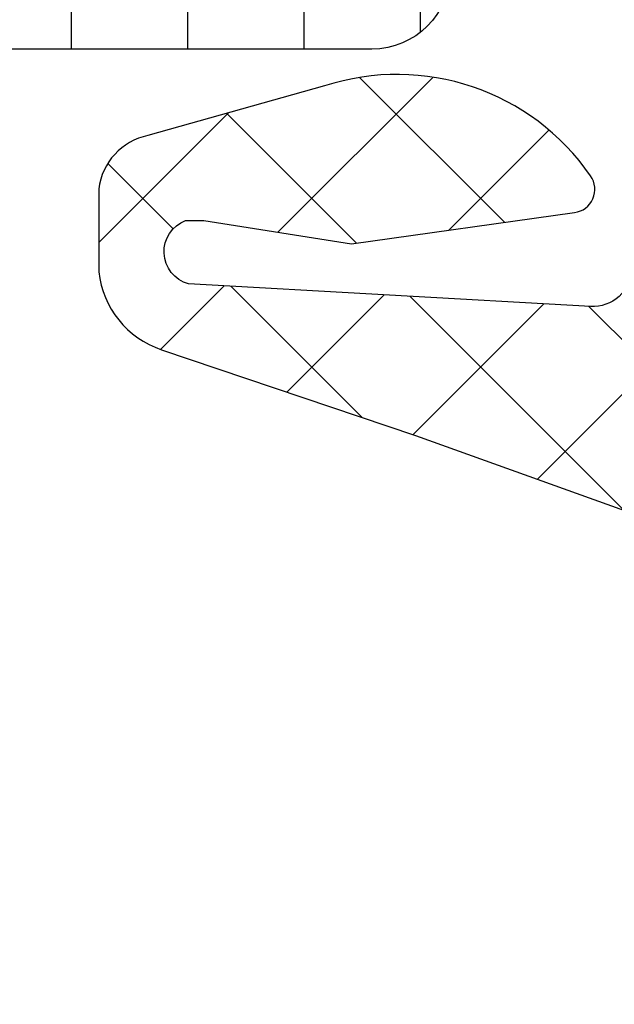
# Model space of a CAD drawing. Header units: millimetres. Extents: x 247761 to 294611, y 172579 to 236863.
# Tile 31 of 256: x 256070.43 to 256078.02, y 174638.09 to 174650.66. Entities that reach past the tile are written whole.
import ezdxf

# ---------------------------------------------------------------- set-up
doc = ezdxf.new("R2010")
doc.units = ezdxf.units.MM
doc.layers.add('FASÁDA DETAILNÍ', color=4, linetype='Continuous')
doc.layers.add('NOVA', color=240, linetype='Continuous')
pattern_1 = [(135, (0, 0), (-1.077630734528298, -1.077630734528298), []), (225, (0, 0), (1.077630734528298, -1.077630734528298), [])]

# ---------------------------------------------------------------- blocks, each defined once
blk = doc.blocks.new('A$C69D17D4D')
at = {"layer": 'FASÁDA DETAILNÍ'}
h = blk.add_hatch(dxfattribs=at)
h.set_pattern_fill('ANSI37', color=256, scale=0.48, angle=90, style=0)
h.set_pattern_definition(pattern_1)
edge = h.paths.add_edge_path(flags=16)
edge.add_line((-18553.82517201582, 1277.780662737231), (-18552.43231801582, 1277.880406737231))
edge.add_arc((-18552.38946052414, 1277.281939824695), 0.5999995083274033, -8.352187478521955e-06, 94.09608051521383, ccw=False)
edge.add_arc((-18552.38946052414, 1277.281939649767), 0.5999995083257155, -94.09608051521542, 8.352187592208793e-06, ccw=False)
edge.add_line((-18552.43231801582, 1276.683472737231), (-18553.82517201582, 1276.783216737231))
edge.add_arc((-18553.78945753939, 1277.281939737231), 0.500000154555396, 94.09606439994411, 265.90393560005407, ccw=False)
edge = h.paths.add_edge_path(flags=16)
edge.add_arc((-18556.98946564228, 1275.681943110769), 0.49999962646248, -4.28042947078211e-05, 90.00004280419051, ccw=False)
edge.add_line((-18556.48946601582, 1275.681942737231), (-18556.48946601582, 1272.088257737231))
edge.add_arc((-18556.9894663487, 1272.088257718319), 0.5000003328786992, -113.21802660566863, 2.167131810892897e-06, ccw=False)
edge.add_line((-18557.18658201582, 1271.628751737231), (-18563.51768401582, 1274.344629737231))
edge.add_arc((-18563.32056809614, 1274.804135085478), 0.4999998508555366, 177.4998893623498, 246.78191820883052, ccw=False)
edge.add_line((-18563.82009201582, 1274.825945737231), (-18563.78176601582, 1275.703752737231))
edge.add_arc((-18563.28224240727, 1275.681943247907), 0.4999994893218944, 89.99995514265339, 177.500020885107, ccw=False)
edge.add_line((-18563.28224201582, 1276.181942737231), (-18556.98946601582, 1276.181942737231))
edge = h.paths.add_edge_path(flags=16)
edge.add_line((-18562.39762801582, 1301.235861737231), (-18553.50077501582, 1305.384531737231))
edge.add_arc((-18553.28946587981, 1304.931377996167), 0.4999998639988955, -2.9671925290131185e-05, 115.00000791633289, ccw=False)
edge.add_line((-18552.78946601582, 1304.931377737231), (-18552.78946601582, 1295.581942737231))
edge.add_arc((-18553.28946564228, 1295.581942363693), 0.4999996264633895, -90.00004280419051, 4.28042947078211e-05, ccw=False)
edge.add_line((-18553.28946601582, 1295.081942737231), (-18562.41338901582, 1295.081942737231))
edge.add_arc((-18562.41338884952, 1295.581942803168), 0.5000000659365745, 177.4999727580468, 269.9999809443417, ccw=False)
edge.add_line((-18562.91291301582, 1295.603752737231), (-18562.68584301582, 1300.804516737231))
edge.add_arc((-18562.18631761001, 1300.782707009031), 0.5000012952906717, 115.0000919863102, 177.5000025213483, ccw=False)
edge = h.paths.add_edge_path(flags=16)
edge.add_arc((-18553.28946564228, 1292.381943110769), 0.49999962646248, -4.28042947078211e-05, 90.00004280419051, ccw=False)
edge.add_line((-18552.78946601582, 1292.381942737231), (-18552.78946601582, 1285.181942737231))
edge.add_arc((-18553.28946564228, 1285.181942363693), 0.4999996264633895, -90.00004280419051, 4.28042947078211e-05, ccw=False)
edge.add_line((-18553.28946601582, 1284.681942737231), (-18554.48946601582, 1284.681942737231))
edge.add_arc((-18554.48946750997, 1282.681944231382), 1.999998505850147, 89.99995719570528, 180.0000428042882)
edge.add_line((-18556.48946601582, 1282.681942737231), (-18556.48946601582, 1278.881942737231))
edge.add_arc((-18556.98946564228, 1278.881942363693), 0.4999996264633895, -90.00004280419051, 4.28042947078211e-05, ccw=False)
edge.add_line((-18556.98946601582, 1278.381942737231), (-18563.14252701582, 1278.381942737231))
edge.add_arc((-18563.14252684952, 1278.881942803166), 0.5000000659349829, 177.4999727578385, 269.9999809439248, ccw=False)
edge.add_line((-18563.64205101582, 1278.903752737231), (-18563.40191601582, 1284.403752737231))
edge.add_arc((-18562.90239240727, 1284.381943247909), 0.499999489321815, 89.99995514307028, 177.5000208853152, ccw=False)
edge.add_line((-18562.90239201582, 1284.881942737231), (-18557.58946601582, 1284.881942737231))
edge.add_arc((-18557.58946601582, 1285.981942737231), 1.099999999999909, 270, 450)
edge.add_line((-18557.58946601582, 1287.081942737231), (-18562.76267701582, 1287.081942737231))
edge.add_arc((-18562.76267684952, 1287.581942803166), 0.5000000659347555, 177.4999727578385, 269.9999809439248, ccw=False)
edge.add_line((-18563.26220101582, 1287.603752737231), (-18563.05262801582, 1292.403752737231))
edge.add_arc((-18562.55310440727, 1292.381943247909), 0.499999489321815, 89.99995514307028, 177.5000208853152, ccw=False)
edge.add_line((-18562.55310401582, 1292.881942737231), (-18553.28946601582, 1292.881942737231))
edge = h.paths.add_edge_path()
edge.add_line((-18554.67592301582, 1307.594995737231), (-18563.46378901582, 1303.497146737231))
edge.add_ellipse((-18562.19593152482, 1300.778221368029), major_axis=(-3.000002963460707, 0), ratio=1, start_angle=295.0000306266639, end_angle=357.4999411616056)
edge.add_line((-18565.19307901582, 1300.909082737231), (-18565.22141301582, 1300.260132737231))
edge.add_ellipse((-18565.72093662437, 1300.281942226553), major_axis=(-0.4999994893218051, 0), ratio=1, start_angle=89.99995514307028, end_angle=177.5000208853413, ccw=False)
edge.add_line((-18565.72093701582, 1299.781942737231), (-18566.68946601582, 1299.781942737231))
edge.add_ellipse((-18566.68946609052, 1299.681942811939), major_axis=(-0.09999992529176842, 0), ratio=1, start_angle=-90.00004280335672, end_angle=4.280465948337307e-05)
edge.add_line((-18566.78946601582, 1299.681942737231), (-18566.78946601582, 1299.081942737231))
edge.add_ellipse((-18566.68946609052, 1299.081942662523), major_axis=(-0.09999992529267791, 0), ratio=1, start_angle=-4.280465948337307e-05, end_angle=90.00004280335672)
edge.add_line((-18566.68946601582, 1298.981942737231), (-18565.78642801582, 1298.981942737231))
edge.add_ellipse((-18565.78642818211, 1298.481942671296), major_axis=(-0.5000000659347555, 0), ratio=1, start_angle=177.4999727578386, end_angle=269.9999809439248, ccw=False)
edge.add_line((-18565.28690401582, 1298.460132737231), (-18565.68074201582, 1289.559838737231))
edge.add_ellipse((-18566.18025329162, 1289.581942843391), major_axis=(-0.5000001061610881, 0), ratio=1, start_angle=89.99991701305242, end_angle=177.4662307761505, ccw=False)
edge.add_line((-18566.18025401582, 1289.081942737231), (-18566.78946601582, 1289.081942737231))
edge.add_ellipse((-18566.78946609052, 1288.981942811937), major_axis=(-0.09999992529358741, 0), ratio=1, start_angle=-90.00004280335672, end_angle=4.280361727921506e-05)
edge.add_line((-18566.88946601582, 1288.981942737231), (-18566.88946601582, 1288.381942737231))
edge.add_ellipse((-18566.78946609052, 1288.381942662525), major_axis=(-0.09999992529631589, 0), ratio=1, start_angle=-4.280361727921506e-05, end_angle=90.00004280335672)
edge.add_line((-18566.78946601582, 1288.281942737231), (-18566.25990401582, 1288.281942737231))
edge.add_ellipse((-18566.25990371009, 1287.781942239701), major_axis=(-0.5000004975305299, 0), ratio=1, start_angle=177.4663020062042, end_angle=270.00003503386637, ccw=False)
edge.add_line((-18565.76039201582, 1287.759838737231), (-18566.27104801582, 1276.219613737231))
edge.add_ellipse((-18566.77057261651, 1276.241423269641), major_axis=(-0.5000004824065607, 0), ratio=1, start_angle=86.78294269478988, end_angle=177.5000209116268, ccw=False)
edge.add_line((-18566.79863201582, 1275.742210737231), (-18571.93237501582, 1276.030773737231))
edge.add_ellipse((-18571.8168195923, 1276.441191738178), major_axis=(-0.426375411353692, 0), ratio=1, start_angle=-69.24102762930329, end_angle=74.27514552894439, ccw=False)
edge.add_line((-18571.96794301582, 1276.839886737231), (-18571.73534001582, 1276.838646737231))
edge.add_line((-18571.73534001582, 1276.838646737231), (-18569.85276101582, 1276.540508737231))
edge.add_line((-18569.85276101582, 1276.540508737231), (-18567.00347601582, 1276.940934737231))
edge.add_ellipse((-18567.04522661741, 1277.238015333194), major_axis=(-0.2999999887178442, 0), ratio=1, start_angle=97.99974404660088, end_angle=214.5977463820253)
edge.add_ellipse((-18569.26779770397, 1275.704901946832), major_axis=(-3.000047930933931, 0), ratio=1, start_angle=214.5976412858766, end_angle=288.0084245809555)
edge.add_line((-18570.19528301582, 1278.557980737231), (-18572.45017401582, 1277.924404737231))
edge.add_ellipse((-18572.28924447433, 1277.149192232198), major_axis=(-0.7917403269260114, 0), ratio=1, start_angle=281.7276897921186, end_angle=353.2016537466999)
edge.add_line((-18573.07541801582, 1277.242914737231), (-18573.07663901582, 1276.184704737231))
edge.add_ellipse((-18571.89755279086, 1276.313828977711), major_axis=(-1.186135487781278, 0), ratio=1, start_angle=6.249678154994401, end_angle=71.34442355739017)
edge.add_line((-18572.27697201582, 1275.190014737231), (-18569.03563201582, 1274.095681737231))
edge.add_line((-18569.03563201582, 1274.095681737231), (-18560.98583701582, 1271.205903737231))
edge.add_line((-18560.98583701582, 1271.205903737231), (-18551.08796001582, 1266.873094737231))
edge.add_ellipse((-18550.88968994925, 1267.332103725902), major_axis=(-0.5000002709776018, 0), ratio=1, start_angle=66.63795051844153, end_angle=179.9334236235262)
edge.add_line((-18550.38969001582, 1267.331522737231), (-18550.38905501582, 1267.878223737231))
edge.add_ellipse((-18550.8890551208, 1267.878804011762), major_axis=(-0.5000004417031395, 0), ratio=1, start_angle=179.9335054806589, end_angle=246.0791754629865)
edge.add_line((-18550.68631801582, 1268.335857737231), (-18553.89032101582, 1269.737613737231))
edge.add_ellipse((-18553.48946667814, 1270.653754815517), major_axis=(-0.9999993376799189, 0), ratio=1, start_angle=-5.281035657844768e-05, end_angle=66.36838527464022, ccw=False)
edge.add_line((-18554.48946601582, 1270.653755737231), (-18554.48946601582, 1275.881697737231))
edge.add_line((-18554.48946601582, 1275.881697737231), (-18552.68998701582, 1275.881706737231))
edge.add_line((-18552.68998701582, 1275.881706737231), (-18552.55204501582, 1275.366905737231))
edge.add_ellipse((-18552.27489099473, 1275.481670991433), major_axis=(-0.2999756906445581, 0), ratio=1, start_angle=22.49370026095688, end_angle=112.503566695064)
edge.add_line((-18552.16007801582, 1275.204536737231), (-18550.88995101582, 1276.053703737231))
edge.add_ellipse((-18551.38967178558, 1276.91956792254), major_axis=(-0.9997207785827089, 0), ratio=1, start_angle=119.9907606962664, end_angle=180.0076118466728)
edge.add_line((-18550.38995101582, 1276.919700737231), (-18550.38998201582, 1277.644061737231))
edge.add_ellipse((-18551.38971984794, 1277.643853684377), major_axis=(-0.9997378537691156, 0), ratio=1, start_angle=180.0119236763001, end_angle=240.0086750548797)
edge.add_line((-18550.88998201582, 1278.509727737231), (-18552.16007801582, 1279.358894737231))
edge.add_ellipse((-18552.27488990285, 1279.081747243), major_axis=(-0.2999875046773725, 0), ratio=1, start_angle=247.4975938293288, end_angle=337.501396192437)
edge.add_line((-18552.55204501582, 1279.196540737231), (-18552.69001701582, 1278.681724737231))
edge.add_line((-18552.69001701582, 1278.681724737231), (-18554.48946601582, 1278.681716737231))
edge.add_line((-18554.48946601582, 1278.681716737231), (-18554.48946601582, 1281.881943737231))
edge.add_ellipse((-18554.18946623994, 1281.881943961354), major_axis=(-0.2999997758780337, 0), ratio=1, start_angle=-90.00004280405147, end_angle=4.280431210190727e-05, ccw=False)
edge.add_line((-18554.18946601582, 1282.181943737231), (-18550.88947001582, 1282.181943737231))
edge.add_ellipse((-18550.88946964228, 1282.681943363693), major_axis=(-0.49999962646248, 0), ratio=1, start_angle=89.99995719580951, end_angle=180.0000428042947)
edge.add_line((-18550.38947001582, 1282.681943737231), (-18550.38947001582, 1309.579565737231))
edge.add_line((-18550.38947001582, 1309.579565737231), (-18551.93986201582, 1310.474683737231))
edge.add_ellipse((-18552.18986210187, 1310.041671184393), major_axis=(-0.4999999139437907, 0), ratio=1, start_angle=239.9999829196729, end_angle=359.9999366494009)
edge.add_line((-18552.68986201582, 1310.041671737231), (-18554.38723301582, 1310.041671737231))
edge.add_line((-18554.38723301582, 1310.041671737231), (-18554.38723301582, 1308.048149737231))
edge.add_ellipse((-18554.88723327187, 1308.048149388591), major_axis=(-0.500000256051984, 0), ratio=1, start_angle=115.0001285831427, end_angle=180.0000399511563, ccw=False)
h = blk.add_hatch(dxfattribs=at)
h.set_pattern_fill('ANSI37', color=256, scale=0.48, angle=90, style=0)
h.set_pattern_definition(pattern_1)
edge = h.paths.add_edge_path(flags=16)
edge.add_line((-18553.82517183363, 1277.780662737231), (-18552.43231783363, 1277.880406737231))
edge.add_arc((-18552.38946034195, 1277.281939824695), 0.5999995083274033, -8.352187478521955e-06, 94.09608051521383, ccw=False)
edge.add_arc((-18552.38946034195, 1277.281939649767), 0.5999995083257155, -94.09608051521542, 8.352187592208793e-06, ccw=False)
edge.add_line((-18552.43231783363, 1276.683472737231), (-18553.82517183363, 1276.783216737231))
edge.add_arc((-18553.7894573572, 1277.281939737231), 0.500000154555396, 94.09606439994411, 265.90393560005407, ccw=False)
edge = h.paths.add_edge_path(flags=16)
edge.add_arc((-18556.98946546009, 1275.681943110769), 0.49999962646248, -4.28042947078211e-05, 90.00004280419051, ccw=False)
edge.add_line((-18556.48946583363, 1275.681942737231), (-18556.48946583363, 1272.088257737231))
edge.add_arc((-18556.98946616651, 1272.088257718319), 0.5000003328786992, -113.21802660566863, 2.167131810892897e-06, ccw=False)
edge.add_line((-18557.18658183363, 1271.628751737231), (-18563.51768383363, 1274.344629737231))
edge.add_arc((-18563.32056791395, 1274.804135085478), 0.4999998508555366, 177.4998893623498, 246.78191820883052, ccw=False)
edge.add_line((-18563.82009183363, 1274.825945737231), (-18563.78176583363, 1275.703752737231))
edge.add_arc((-18563.28224222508, 1275.681943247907), 0.4999994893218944, 89.99995514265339, 177.500020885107, ccw=False)
edge.add_line((-18563.28224183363, 1276.181942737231), (-18556.98946583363, 1276.181942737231))
edge = h.paths.add_edge_path(flags=16)
edge.add_line((-18562.39762783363, 1301.235861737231), (-18553.50077483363, 1305.384531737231))
edge.add_arc((-18553.28946569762, 1304.931377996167), 0.4999998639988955, -2.9671925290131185e-05, 115.00000791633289, ccw=False)
edge.add_line((-18552.78946583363, 1304.931377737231), (-18552.78946583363, 1295.581942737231))
edge.add_arc((-18553.28946546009, 1295.581942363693), 0.4999996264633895, -90.00004280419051, 4.28042947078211e-05, ccw=False)
edge.add_line((-18553.28946583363, 1295.081942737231), (-18562.41338883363, 1295.081942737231))
edge.add_arc((-18562.41338866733, 1295.581942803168), 0.5000000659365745, 177.4999727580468, 269.9999809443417, ccw=False)
edge.add_line((-18562.91291283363, 1295.603752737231), (-18562.68584283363, 1300.804516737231))
edge.add_arc((-18562.18631742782, 1300.782707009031), 0.5000012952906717, 115.0000919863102, 177.5000025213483, ccw=False)
edge = h.paths.add_edge_path(flags=16)
edge.add_arc((-18553.28946546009, 1292.381943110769), 0.49999962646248, -4.28042947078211e-05, 90.00004280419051, ccw=False)
edge.add_line((-18552.78946583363, 1292.381942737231), (-18552.78946583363, 1285.181942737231))
edge.add_arc((-18553.28946546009, 1285.181942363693), 0.4999996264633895, -90.00004280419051, 4.28042947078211e-05, ccw=False)
edge.add_line((-18553.28946583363, 1284.681942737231), (-18554.48946583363, 1284.681942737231))
edge.add_arc((-18554.48946732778, 1282.681944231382), 1.999998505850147, 89.99995719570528, 180.0000428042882)
edge.add_line((-18556.48946583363, 1282.681942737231), (-18556.48946583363, 1278.881942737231))
edge.add_arc((-18556.98946546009, 1278.881942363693), 0.4999996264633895, -90.00004280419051, 4.28042947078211e-05, ccw=False)
edge.add_line((-18556.98946583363, 1278.381942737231), (-18563.14252683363, 1278.381942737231))
edge.add_arc((-18563.14252666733, 1278.881942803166), 0.5000000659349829, 177.4999727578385, 269.9999809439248, ccw=False)
edge.add_line((-18563.64205083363, 1278.903752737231), (-18563.40191583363, 1284.403752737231))
edge.add_arc((-18562.90239222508, 1284.381943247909), 0.499999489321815, 89.99995514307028, 177.5000208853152, ccw=False)
edge.add_line((-18562.90239183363, 1284.881942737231), (-18557.58946583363, 1284.881942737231))
edge.add_arc((-18557.58946583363, 1285.981942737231), 1.099999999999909, 270, 450)
edge.add_line((-18557.58946583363, 1287.081942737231), (-18562.76267683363, 1287.081942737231))
edge.add_arc((-18562.76267666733, 1287.581942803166), 0.5000000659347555, 177.4999727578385, 269.9999809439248, ccw=False)
edge.add_line((-18563.26220083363, 1287.603752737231), (-18563.05262783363, 1292.403752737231))
edge.add_arc((-18562.55310422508, 1292.381943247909), 0.499999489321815, 89.99995514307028, 177.5000208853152, ccw=False)
edge.add_line((-18562.55310383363, 1292.881942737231), (-18553.28946583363, 1292.881942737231))
edge = h.paths.add_edge_path()
edge.add_line((-18554.67592283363, 1307.594995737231), (-18563.46378883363, 1303.497146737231))
edge.add_ellipse((-18562.19593134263, 1300.778221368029), major_axis=(-3.000002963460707, 0), ratio=1, start_angle=295.0000306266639, end_angle=357.4999411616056)
edge.add_line((-18565.19307883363, 1300.909082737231), (-18565.22141283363, 1300.260132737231))
edge.add_ellipse((-18565.72093644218, 1300.281942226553), major_axis=(-0.4999994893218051, 0), ratio=1, start_angle=89.99995514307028, end_angle=177.5000208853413, ccw=False)
edge.add_line((-18565.72093683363, 1299.781942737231), (-18566.68946583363, 1299.781942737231))
edge.add_ellipse((-18566.68946590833, 1299.681942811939), major_axis=(-0.09999992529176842, 0), ratio=1, start_angle=-90.00004280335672, end_angle=4.280465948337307e-05)
edge.add_line((-18566.78946583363, 1299.681942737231), (-18566.78946583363, 1299.081942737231))
edge.add_ellipse((-18566.68946590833, 1299.081942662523), major_axis=(-0.09999992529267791, 0), ratio=1, start_angle=-4.280465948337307e-05, end_angle=90.00004280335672)
edge.add_line((-18566.68946583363, 1298.981942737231), (-18565.78642783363, 1298.981942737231))
edge.add_ellipse((-18565.78642799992, 1298.481942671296), major_axis=(-0.5000000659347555, 0), ratio=1, start_angle=177.4999727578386, end_angle=269.9999809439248, ccw=False)
edge.add_line((-18565.28690383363, 1298.460132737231), (-18565.68074183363, 1289.559838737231))
edge.add_ellipse((-18566.18025310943, 1289.581942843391), major_axis=(-0.5000001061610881, 0), ratio=1, start_angle=89.99991701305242, end_angle=177.4662307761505, ccw=False)
edge.add_line((-18566.18025383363, 1289.081942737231), (-18566.78946583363, 1289.081942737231))
edge.add_ellipse((-18566.78946590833, 1288.981942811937), major_axis=(-0.09999992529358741, 0), ratio=1, start_angle=-90.00004280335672, end_angle=4.280361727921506e-05)
edge.add_line((-18566.88946583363, 1288.981942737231), (-18566.88946583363, 1288.381942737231))
edge.add_ellipse((-18566.78946590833, 1288.381942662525), major_axis=(-0.09999992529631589, 0), ratio=1, start_angle=-4.280361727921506e-05, end_angle=90.00004280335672)
edge.add_line((-18566.78946583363, 1288.281942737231), (-18566.25990383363, 1288.281942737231))
edge.add_ellipse((-18566.2599035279, 1287.781942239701), major_axis=(-0.5000004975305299, 0), ratio=1, start_angle=177.4663020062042, end_angle=270.00003503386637, ccw=False)
edge.add_line((-18565.76039183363, 1287.759838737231), (-18566.27104783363, 1276.219613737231))
edge.add_ellipse((-18566.77057243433, 1276.241423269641), major_axis=(-0.5000004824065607, 0), ratio=1, start_angle=86.78294269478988, end_angle=177.5000209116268, ccw=False)
edge.add_line((-18566.79863183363, 1275.742210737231), (-18571.93237483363, 1276.030773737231))
edge.add_ellipse((-18571.81681941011, 1276.441191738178), major_axis=(-0.426375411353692, 0), ratio=1, start_angle=-69.24102762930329, end_angle=74.27514552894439, ccw=False)
edge.add_line((-18571.96794283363, 1276.839886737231), (-18571.73533983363, 1276.838646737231))
edge.add_line((-18571.73533983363, 1276.838646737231), (-18569.85276083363, 1276.540508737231))
edge.add_line((-18569.85276083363, 1276.540508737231), (-18567.00347583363, 1276.940934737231))
edge.add_ellipse((-18567.04522643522, 1277.238015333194), major_axis=(-0.2999999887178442, 0), ratio=1, start_angle=97.99974404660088, end_angle=214.5977463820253)
edge.add_ellipse((-18569.26779752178, 1275.704901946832), major_axis=(-3.000047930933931, 0), ratio=1, start_angle=214.5976412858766, end_angle=288.0084245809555)
edge.add_line((-18570.19528283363, 1278.557980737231), (-18572.45017383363, 1277.924404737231))
edge.add_ellipse((-18572.28924429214, 1277.149192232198), major_axis=(-0.7917403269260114, 0), ratio=1, start_angle=281.7276897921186, end_angle=353.2016537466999)
edge.add_line((-18573.07541783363, 1277.242914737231), (-18573.07663883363, 1276.184704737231))
edge.add_ellipse((-18571.89755260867, 1276.313828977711), major_axis=(-1.186135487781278, 0), ratio=1, start_angle=6.249678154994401, end_angle=71.34442355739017)
edge.add_line((-18572.27697183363, 1275.190014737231), (-18569.03563183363, 1274.095681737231))
edge.add_line((-18569.03563183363, 1274.095681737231), (-18560.98583683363, 1271.205903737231))
edge.add_line((-18560.98583683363, 1271.205903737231), (-18551.08795983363, 1266.873094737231))
edge.add_ellipse((-18550.88968976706, 1267.332103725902), major_axis=(-0.5000002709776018, 0), ratio=1, start_angle=66.63795051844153, end_angle=179.9334236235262)
edge.add_line((-18550.38968983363, 1267.331522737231), (-18550.38905483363, 1267.878223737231))
edge.add_ellipse((-18550.88905493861, 1267.878804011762), major_axis=(-0.5000004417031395, 0), ratio=1, start_angle=179.9335054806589, end_angle=246.0791754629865)
edge.add_line((-18550.68631783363, 1268.335857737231), (-18553.89032083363, 1269.737613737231))
edge.add_ellipse((-18553.48946649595, 1270.653754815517), major_axis=(-0.9999993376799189, 0), ratio=1, start_angle=-5.281035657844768e-05, end_angle=66.36838527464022, ccw=False)
edge.add_line((-18554.48946583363, 1270.653755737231), (-18554.48946583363, 1275.881697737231))
edge.add_line((-18554.48946583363, 1275.881697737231), (-18552.68998683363, 1275.881706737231))
edge.add_line((-18552.68998683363, 1275.881706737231), (-18552.55204483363, 1275.366905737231))
edge.add_ellipse((-18552.27489081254, 1275.481670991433), major_axis=(-0.2999756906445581, 0), ratio=1, start_angle=22.49370026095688, end_angle=112.503566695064)
edge.add_line((-18552.16007783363, 1275.204536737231), (-18550.88995083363, 1276.053703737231))
edge.add_ellipse((-18551.38967160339, 1276.91956792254), major_axis=(-0.9997207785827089, 0), ratio=1, start_angle=119.9907606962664, end_angle=180.0076118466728)
edge.add_line((-18550.38995083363, 1276.919700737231), (-18550.38998183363, 1277.644061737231))
edge.add_ellipse((-18551.38971966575, 1277.643853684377), major_axis=(-0.9997378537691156, 0), ratio=1, start_angle=180.0119236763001, end_angle=240.0086750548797)
edge.add_line((-18550.88998183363, 1278.509727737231), (-18552.16007783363, 1279.358894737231))
edge.add_ellipse((-18552.27488972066, 1279.081747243), major_axis=(-0.2999875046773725, 0), ratio=1, start_angle=247.4975938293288, end_angle=337.501396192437)
edge.add_line((-18552.55204483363, 1279.196540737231), (-18552.69001683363, 1278.681724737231))
edge.add_line((-18552.69001683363, 1278.681724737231), (-18554.48946583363, 1278.681716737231))
edge.add_line((-18554.48946583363, 1278.681716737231), (-18554.48946583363, 1281.881943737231))
edge.add_ellipse((-18554.18946605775, 1281.881943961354), major_axis=(-0.2999997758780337, 0), ratio=1, start_angle=-90.00004280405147, end_angle=4.280431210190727e-05, ccw=False)
edge.add_line((-18554.18946583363, 1282.181943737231), (-18550.88946983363, 1282.181943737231))
edge.add_ellipse((-18550.88946946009, 1282.681943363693), major_axis=(-0.49999962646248, 0), ratio=1, start_angle=89.99995719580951, end_angle=180.0000428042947)
edge.add_line((-18550.38946983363, 1282.681943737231), (-18550.38946983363, 1309.579565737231))
edge.add_line((-18550.38946983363, 1309.579565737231), (-18551.93986183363, 1310.474683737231))
edge.add_ellipse((-18552.18986191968, 1310.041671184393), major_axis=(-0.4999999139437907, 0), ratio=1, start_angle=239.9999829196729, end_angle=359.9999366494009)
edge.add_line((-18552.68986183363, 1310.041671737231), (-18554.38723283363, 1310.041671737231))
edge.add_line((-18554.38723283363, 1310.041671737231), (-18554.38723283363, 1308.048149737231))
edge.add_ellipse((-18554.88723308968, 1308.048149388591), major_axis=(-0.500000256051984, 0), ratio=1, start_angle=115.0001285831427, end_angle=180.0000399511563, ccw=False)
h = blk.add_hatch(dxfattribs=at)
h.set_pattern_fill('ANSI31', color=256, scale=0.468, angle=45, style=0)
h.set_pattern_definition([(90, (0, 0), (-1.4859, 3.33066907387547e-16), [])])
edge = h.paths.add_edge_path(flags=16)
edge.add_line((-18582.14136583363, 1281.270417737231), (-18579.91865583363, 1279.987055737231))
edge.add_ellipse((-18578.91878345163, 1281.718780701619), major_axis=(-1.999654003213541, 0), ratio=1, start_angle=59.99849855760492, end_angle=119.9999542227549)
edge.add_line((-18577.91895783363, 1279.987028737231), (-18576.78943983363, 1280.639156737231))
edge.add_ellipse((-18578.28944295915, 1283.23723694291), major_axis=(-3.000005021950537, 0), ratio=1, start_angle=120.0000135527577, end_angle=163.9999452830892)
edge.add_line((-18575.40565383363, 1282.410320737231), (-18574.35300583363, 1286.081342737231))
edge.add_ellipse((-18574.83363686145, 1286.219161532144), major_axis=(-0.5000002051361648, 0), ratio=1, start_angle=163.9999927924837, end_angle=270.000798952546)
edge.add_line((-18574.83364383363, 1286.719161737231), (-18582.39139683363, 1286.719051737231))
edge.add_ellipse((-18582.39138700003, 1286.219051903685), major_axis=(-0.4999998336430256, 0), ratio=1, start_angle=-89.99887315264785, end_angle=0.0008212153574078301)
edge.add_line((-18582.89138683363, 1286.219044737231), (-18582.89133083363, 1282.569395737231))
edge.add_ellipse((-18581.39133158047, 1282.569435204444), major_axis=(-1.499999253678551, 0), ratio=1, start_angle=0.001507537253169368, end_angle=59.99847274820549)
edge = h.paths.add_edge_path(flags=16)
edge.add_line((-18582.39141483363, 1288.319053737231), (-18574.08808483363, 1288.319180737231))
edge.add_ellipse((-18574.08809309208, 1288.819181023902), major_axis=(-0.5000002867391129, 0), ratio=1, start_angle=90.00094634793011, end_angle=164.0000560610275)
edge.add_line((-18573.60746183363, 1288.681362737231), (-18571.90053483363, 1294.634124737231))
edge.add_ellipse((-18572.38116556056, 1294.771943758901), major_axis=(-0.4999999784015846, 0), ratio=1, start_angle=163.9999583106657, end_angle=270.0009480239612)
edge.add_line((-18572.38117383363, 1295.271943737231), (-18582.39152783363, 1295.271773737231))
edge.add_ellipse((-18582.39151564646, 1294.77177355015), major_axis=(-0.5000001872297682, 0), ratio=1, start_angle=-89.99860345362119, end_angle=0.000895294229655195)
edge.add_line((-18582.89151583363, 1294.771765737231), (-18582.89142583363, 1288.819045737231))
edge.add_ellipse((-18582.39142556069, 1288.819054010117), major_axis=(-0.5000002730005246, 0), ratio=1, start_angle=0.0009480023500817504, end_angle=90.00122923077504)
edge = h.paths.add_edge_path(flags=16)
edge.add_line((-18571.84237883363, 1302.636077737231), (-18575.01876883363, 1304.469966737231))
edge.add_ellipse((-18576.51876869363, 1301.871886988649), major_axis=(-3.000002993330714, 0), ratio=1, start_angle=240.000036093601, end_angle=300.0014917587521)
edge.add_line((-18578.01883783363, 1304.469926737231), (-18582.14172083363, 1302.089431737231))
edge.add_ellipse((-18581.3916851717, 1300.790413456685), major_axis=(-1.500000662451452, 0), ratio=1, start_angle=-59.99844168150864, end_angle=0.001517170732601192)
edge.add_line((-18582.89168583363, 1300.790373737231), (-18582.89159483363, 1297.371759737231))
edge.add_ellipse((-18582.39159535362, 1297.371773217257), major_axis=(-0.4999994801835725, 0), ratio=1, start_angle=0.001544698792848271, end_angle=90.00143468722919)
edge.add_line((-18582.39158283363, 1296.871773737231), (-18572.09226783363, 1296.871954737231))
edge.add_ellipse((-18572.09228617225, 1297.871955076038), major_axis=(-1.000000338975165, 0), ratio=1, start_angle=90.00105072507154, end_angle=180.0015275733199)
edge.add_line((-18571.09228583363, 1297.871981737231), (-18571.09237883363, 1301.337079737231))
edge.add_ellipse((-18572.59237897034, 1301.337039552), major_axis=(-1.500000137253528, 0), ratio=1, start_angle=180.0015349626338, end_angle=239.9999969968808)
edge = h.paths.add_edge_path()
edge.add_line((-18569.49251083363, 1304.483883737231), (-18569.49228883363, 1297.930820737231))
edge.add_arc((-18574.49228653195, 1297.930653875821), 4.999997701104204, -16.0000237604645, 0.0019120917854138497, ccw=False)
edge.add_line((-18569.68598083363, 1296.552465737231), (-18573.95459183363, 1281.666047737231))
edge.add_arc((-18573.47396147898, 1281.528229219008), 0.4999994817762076, 164.0000020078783, 270.0000739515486)
edge.add_line((-18573.47396083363, 1281.028229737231), (-18569.59058683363, 1281.028229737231))
edge.add_arc((-18569.59056683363, 1280.028229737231), 1.0000000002, -89.99885408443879, 90.00114591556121, ccw=False)
edge.add_line((-18569.59054683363, 1279.028229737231), (-18574.28888283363, 1279.028041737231))
edge.add_line((-18574.28888283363, 1279.028041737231), (-18574.28888283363, 1278.871989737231))
edge.add_arc((-18574.58888282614, 1278.871989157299), 0.2999999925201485, -68.02615411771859, 0.00011075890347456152, ccw=False)
edge.add_line((-18574.47662783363, 1278.593782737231), (-18576.88852983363, 1277.620595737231))
edge.add_arc((-18576.81369323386, 1277.435124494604), 0.2000002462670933, 111.9737977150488, 204.1409822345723)
edge.add_line((-18576.99620183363, 1277.353327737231), (-18576.27970183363, 1275.754642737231))
edge.add_arc((-18576.96410759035, 1275.447904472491), 0.7499997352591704, -90.00001858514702, 24.141058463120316, ccw=False)
edge.add_line((-18576.96410783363, 1274.697904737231), (-18582.07165683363, 1274.697904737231))
edge.add_arc((-18582.07165670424, 1275.297904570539), 0.5999998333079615, 149.8570751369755, 269.9999876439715, ccw=False)
edge.add_line((-18582.59052183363, 1275.599199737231), (-18581.32930583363, 1277.771156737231))
edge.add_arc((-18581.58873847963, 1277.921805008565), 0.3000003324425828, 329.8569693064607, 433.9999309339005)
edge.add_line((-18581.50604683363, 1278.210183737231), (-18583.02051883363, 1278.644450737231))
edge.add_line((-18583.02051883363, 1278.644450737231), (-18584.34129083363, 1279.406998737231))
edge.add_arc((-18584.19129009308, 1279.666805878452), 0.2999999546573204, 177.5366952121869, 239.9998316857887, ccw=False)
edge.add_line((-18584.49101283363, 1279.679699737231), (-18584.49101283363, 1303.669353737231))
edge.add_arc((-18584.19167711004, 1303.689308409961), 0.3000001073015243, 120.00014774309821, 183.8138762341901, ccw=False)
edge.add_line((-18584.34167783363, 1303.949115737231), (-18583.02087183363, 1304.711683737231))
edge.add_line((-18583.02087183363, 1304.711683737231), (-18581.50640083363, 1305.145950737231))
edge.add_arc((-18581.58909197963, 1305.434329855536), 0.300000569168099, 285.9999567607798, 390.1429183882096)
edge.add_line((-18581.32965883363, 1305.584977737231), (-18582.59087483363, 1307.756933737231))
edge.add_arc((-18582.07200941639, 1308.058229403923), 0.6000003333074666, 90.00003984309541, 210.142952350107, ccw=False)
edge.add_line((-18582.07200983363, 1308.658229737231), (-18572.16840983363, 1308.658229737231))
edge.add_arc((-18572.16840909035, 1307.908229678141), 0.750000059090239, -24.141020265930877, 90.00005678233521, ccw=False)
edge.add_line((-18571.48400283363, 1307.601491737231), (-18572.20050283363, 1306.002806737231))
edge.add_arc((-18572.01799423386, 1305.92100997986), 0.2000002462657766, 155.8590177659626, 248.0262022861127)
edge.add_line((-18572.09283083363, 1305.735538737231), (-18569.68025583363, 1304.762079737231))
edge.add_arc((-18569.79250999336, 1304.483873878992), 0.2999991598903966, 0.0018827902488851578, 68.02626146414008, ccw=False)
at = {"layer": 'FASÁDA DETAILNÍ', "extrusion": (0, 0, -1)}
for points in [[(18566.27104801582, 1276.219613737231, 0.417884), (18566.79863201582, 1275.742210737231), (18571.93237501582, 1276.030773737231), (18571.93237501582, 1276.030773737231, 0.723322), (18571.96794301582, 1276.839886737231), (18571.73534001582, 1276.838646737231), (18569.85276101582, 1276.540508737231), (18567.00347601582, 1276.940934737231), (18567.00347601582, 1276.940934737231, -0.557725), (18566.79827901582, 1277.408358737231, -0.331739), (18570.19528301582, 1278.557980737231), (18572.45017401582, 1277.924404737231), (18572.45017401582, 1277.924404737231, -0.322384), (18573.07541801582, 1277.242914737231), (18573.07663901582, 1276.184704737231), (18573.07663901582, 1276.184704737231, -0.291922), (18572.27697201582, 1275.190014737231), (18569.03563201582, 1274.095681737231), (18560.98583701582, 1271.205903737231)], [(18566.27104783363, 1276.219613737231, 0.417884), (18566.79863183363, 1275.742210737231), (18571.93237483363, 1276.030773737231), (18571.93237483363, 1276.030773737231, 0.723322), (18571.96794283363, 1276.839886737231), (18571.73533983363, 1276.838646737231), (18569.85276083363, 1276.540508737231), (18567.00347583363, 1276.940934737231), (18567.00347583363, 1276.940934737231, -0.557725), (18566.79827883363, 1277.408358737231, -0.331739), (18570.19528283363, 1278.557980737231), (18572.45017383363, 1277.924404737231), (18572.45017383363, 1277.924404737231, -0.322384), (18573.07541783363, 1277.242914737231), (18573.07663883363, 1276.184704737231), (18573.07663883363, 1276.184704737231, -0.291922), (18572.27697183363, 1275.190014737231), (18569.03563183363, 1274.095681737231), (18560.98583683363, 1271.205903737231)]]:
    blk.add_lwpolyline(points, format="xyb", dxfattribs=at)
at = {"layer": 'FASÁDA DETAILNÍ'}
blk.add_lwpolyline([(-18569.59058683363, 1281.028229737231, -1), (-18569.59054683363, 1279.028229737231), (-18574.28888283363, 1279.028041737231), (-18574.28888283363, 1278.871989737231), (-18574.28888283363, 1278.871989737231, -0.305856), (-18574.47662783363, 1278.593782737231), (-18576.88852983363, 1277.620595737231), (-18576.88852983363, 1277.620595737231, 0.425336), (-18576.99620183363, 1277.353327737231), (-18576.27970183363, 1275.754642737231), (-18576.27970183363, 1275.754642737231, -0.543753), (-18576.96410783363, 1274.697904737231), (-18582.07165683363, 1274.697904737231), (-18582.07165683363, 1274.697904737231, -0.578182), (-18582.59052183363, 1275.599199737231), (-18581.32930583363, 1277.771156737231), (-18581.32930583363, 1277.771156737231, 0.488505), (-18581.50604683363, 1278.210183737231), (-18583.02051883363, 1278.644450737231), (-18584.34129083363, 1279.406998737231)], format="xyb", dxfattribs=at)

msp = doc.modelspace()

# ---------------------------------------------------------------- block references
at = {"layer": 'NOVA', "ltscale": 300}
msp.add_blockref('A$C69D17D4D', (274644.5174331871, 173371.2585875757), dxfattribs=at)

doc.saveas('drawing.dxf')
